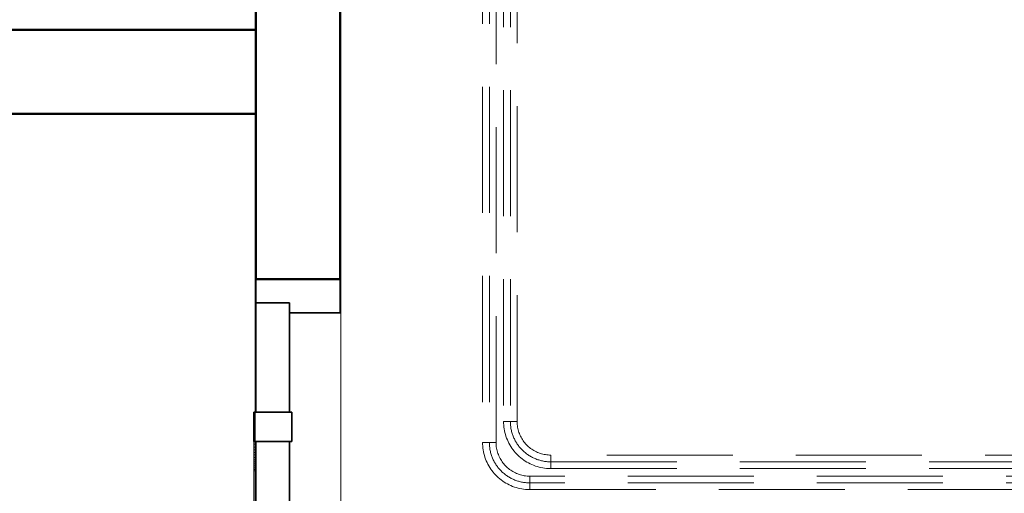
# Model space of a CAD drawing. Header units: millimetres. Extents: x -125 to 25178, y 4748 to 39091.
# Tile 33 of 98: x 13162 to 14334, y 34616 to 35179. Entities that reach past the tile are written whole.
import ezdxf

# ---------------------------------------------------------------- set-up
doc = ezdxf.new("R2010")
doc.units = ezdxf.units.MM
doc.linetypes.add('ADSK_Штриховая_ш3 п1_5', pattern=[225, 150, -75])
for name, color, linetype, lineweight in [('A-DETL-____-MBND', 5, 'ADSK_Штриховая_ш3 п1_5', 20), ('A-DOOR-____-MCUT', 31, 'Continuous', 35), ('A-DOOR-____-OTLN', 31, 'Continuous', 20), ('A-GENM-____-MCUT', 13, 'Continuous', 50), ('A-GENM-____-OTLN', 13, 'Continuous', 20), ('A-WALL-____-MCUT', 113, 'Continuous', 50), ('A-WALL-____-OTLN', 113, 'Continuous', 20)]:
    doc.layers.add(name, color=color, linetype=linetype, lineweight=lineweight)

# ---------------------------------------------------------------- blocks, each defined once
blk = doc.blocks.new('Прямая форма - V line-612861-В_Этаж 03_Отопление')
at = {"layer": 'A-WALL-____-MCUT', "color": 9}
for p, q in [((3036.8, 0), (400, 0)), ((3036.8, -100), (3036.8, 0)), ((400, -100), (3036.8, -100))]:
    blk.add_line(p, q, dxfattribs=at)
blk = doc.blocks.new('Прямая форма - SW - 016-612862-В_Этаж 03_Отопление')
blk.add_blockref('Прямая форма - V line-612861-В_Этаж 03_Отопление', (0, 0))
blk = doc.blocks.new('Family - კარ1-612864-В_Этаж 03_Отопление')
at = {"layer": 'A-GENM-____-MCUT', "lineweight": 9}
for p, q in [((400, 1), (-400, 1)), ((-400, 1), (-400, -101)), ((400, -101), (400, 1)), ((-400, -101), (400, -101))]:
    blk.add_line(p, q, dxfattribs=at)
blk = doc.blocks.new('Прямая форма - V line-608997-В_Этаж 03_Отопление')
at = {"layer": 'A-DOOR-____-MCUT', "color": 53}
for p, q in [((-372, 0), (-400, 0)), ((-400, 0), (-400, -100)), ((-372, -40), (-372, 0)), ((-242, 0), (-372, 0)), ((-372, 0), (-372, -40)), ((-207, 2.5), (-242, 2.5)), ((-242, 2.5), (-242, -42.5)), ((-242, -40), (-242, 0)), ((-207, -42.5), (-207, 2.5)), ((207, 0), (-207, 0)), ((-207, 0), (-207, -40)), ((242, 2.5), (207, 2.5)), ((207, 2.5), (207, -42.5)), ((207, -40), (207, 0)), ((242, -42.5), (242, 2.5)), ((372, 0), (242, 0)), ((242, 0), (242, -40)), ((372, -40), (372, 0)), ((400, 0), (372, 0)), ((372, 0), (372, -40)), ((400, -100), (400, 0)), ((-360, -40), (-372, -40)), ((-372, -40), (-242, -40)), ((-360, -100), (-360, -40)), ((-242, -42.5), (-207, -42.5)), ((-207, -40), (207, -40)), ((207, -42.5), (242, -42.5)), ((242, -40), (372, -40)), ((372, -40), (360, -40)), ((360, -40), (360, -100)), ((-400, -100), (-360, -100)), ((360, -100), (400, -100))]:
    blk.add_line(p, q, dxfattribs=at)
at = {"layer": 'A-DOOR-____-OTLN', "color": 253}
for p, q in [((-332, 71), (-330.7, 71)), ((-332, 71), (-332, 64)), ((-330.7, 71), (-327, 71)), ((-330.7, 71), (-330.7, 64)), ((-327, 71), (-322, 71)), ((-327, 71), (-327, 64)), ((-322, 71), (-297, 71)), ((-322, 71), (-322, 64)), ((-297, 71), (-297, 64)), ((-283.6, 71), (-297, 71)), ((-297, 71), (-297, 64)), ((-256.9, 68.7), (-283.6, 71)), ((-332, 64), (-330.7, 64)), ((-332, 64), (-332, 13)), ((-330.7, 64), (-332, 64)), ((-330.7, 64), (-327, 64)), ((-330.7, 64), (-330.7, 13)), ((-327, 64), (-330.7, 64)), ((-327, 64), (-322, 64)), ((-327, 64), (-327, 13)), ((-322, 64), (-327, 64)), ((-322, 64), (-322, 13)), ((-297, 64), (-322, 64)), ((-317, 13), (-317, 64)), ((-313.3, 13), (-313.3, 64)), ((-312, 64), (-312, 13)), ((-297, 64), (-283.9, 64)), ((-283.9, 64), (-256.9, 68.7)), ((-257.8, 61.7), (-283.9, 64)), ((-257.8, 61.7), (-230.5, 64)), ((-232, 57.2), (-257.8, 61.7)), ((-230.5, 64), (-256.9, 68.7)), ((-230.5, 64), (-204.6, 57.1)), ((-206.7, 50.4), (-232, 57.2)), ((-204.6, 57.1), (-232, 57.2)), ((-198.8, 47.5), (-206.7, 50.4)), ((-204.6, 57.1), (-196.5, 54.1)), ((-196.5, 54.1), (-198.8, 47.5)), ((-335, 3), (-334, 13)), ((-334, 13), (-332.4, 13)), ((-333.3, 3), (-332.4, 13)), ((-332.4, 13), (-328, 13)), ((-328.5, 3), (-328, 13)), ((-328, 13), (-322, 13)), ((-322, 13), (-316, 13)), ((-322, 3), (-322, 13)), ((-316, 13), (-311.6, 13)), ((-315.5, 3), (-316, 13)), ((-311.6, 13), (-310, 13)), ((-311.6, 13), (-310.7, 3)), ((-310, 13), (-309, 3)), ((-293.5, 3), (-350.5, 3)), ((-350.5, 3), (-350.5, 1)), ((-344, 3), (-342, 7)), ((-342, 7), (-339.3, 7)), ((-341.1, 3), (-339.3, 7)), ((-339.3, 7), (-334.6, 7)), ((-309.4, 7), (-304.7, 7)), ((-304.7, 7), (-302, 7)), ((-304.7, 7), (-302.9, 3)), ((-302, 7), (-300, 3)), ((-293.5, 1), (-293.5, 3)), ((-207, 2.5), (-203.6, 2.5)), ((-203.6, 2.5), (-200.3, 2.5)), ((-203.6, 2.5), (-203.6, 1)), ((-200.3, 2.5), (-197, 2.5)), ((-200.3, 2.5), (-200.3, 1)), ((-197, 2.5), (-193.9, 2.5)), ((-197, 2.5), (-197, 1)), ((-193.9, 2.5), (-190.9, 2.5)), ((-193.9, 2.5), (-193.9, 1)), ((-190.9, 2.5), (-188, 2.5)), ((-190.9, 2.5), (-190.9, 1)), ((-188, 2.5), (-185.3, 2.5)), ((-188, 2.5), (-188, 1)), ((-185.3, 2.5), (-182.7, 2.5)), ((-185.3, 2.5), (-185.3, 1)), ((-182.7, 2.5), (-180.3, 2.5)), ((-182.7, 2.5), (-182.7, 1)), ((-180.3, 2.5), (-177.9, 2.5)), ((-180.3, 2.5), (-180.3, 1)), ((-177.9, 2.5), (-175.8, 2.5)), ((-177.9, 2.5), (-177.9, 1)), ((-175.8, 2.5), (-173.8, 2.5)), ((-175.8, 2.5), (-175.8, 1)), ((-173.8, 2.5), (-172, 2.5)), ((-173.8, 2.5), (-173.8, 1)), ((-172, 2.5), (0, 2.5)), ((-172, 2.5), (-172, 1)), ((0, 2.5), (172, 2.5)), ((172, 2.5), (173.8, 2.5)), ((172, 2.5), (172, 1)), ((173.8, 2.5), (175.8, 2.5)), ((173.8, 2.5), (173.8, 1)), ((175.8, 2.5), (177.9, 2.5)), ((175.8, 2.5), (175.8, 1)), ((177.9, 2.5), (180.3, 2.5)), ((177.9, 2.5), (177.9, 1)), ((180.3, 2.5), (182.7, 2.5)), ((180.3, 2.5), (180.3, 1)), ((182.7, 2.5), (185.3, 2.5)), ((182.7, 2.5), (182.7, 1)), ((185.3, 2.5), (188, 2.5)), ((185.3, 2.5), (185.3, 1)), ((188, 2.5), (190.9, 2.5)), ((188, 2.5), (188, 1)), ((190.9, 2.5), (193.9, 2.5)), ((190.9, 2.5), (190.9, 1)), ((193.9, 2.5), (197, 2.5)), ((193.9, 2.5), (193.9, 1)), ((197, 2.5), (200.3, 2.5)), ((197, 2.5), (197, 1)), ((200.3, 2.5), (203.6, 2.5)), ((200.3, 2.5), (200.3, 1)), ((203.6, 2.5), (207, 2.5)), ((203.6, 2.5), (203.6, 1)), ((-332, -101), (-332, -104)), ((-330.7, -104), (-332, -104)), ((-332, -104), (-330.7, -104)), ((-332, -104), (-332, -111)), ((-330.7, -101), (-330.7, -104)), ((-327, -104), (-330.7, -104)), ((-330.7, -104), (-327, -104)), ((-330.7, -104), (-330.7, -111)), ((-327, -101), (-327, -104)), ((-327, -104), (-322, -104)), ((-327, -104), (-322, -104)), ((-327, -104), (-327, -111)), ((-322, -101), (-322, -104)), ((-322, -104), (-297, -104)), ((-322, -104), (-322, -111)), ((-317, -104), (-317, -101)), ((-313.3, -104), (-313.3, -101)), ((-312, -101), (-312, -104)), ((-283.9, -104), (-297, -104)), ((-297, -104), (-297, -111)), ((-297, -104), (-297, -111)), ((-257.8, -101.7), (-283.9, -104)), ((-256.9, -108.7), (-283.9, -104)), ((-257.8, -101.7), (-253.7, -101)), ((-230.5, -104), (-257.8, -101.7)), ((-230.5, -104), (-256.9, -108.7)), ((-219.3, -101), (-230.5, -104)), ((-330.7, -111), (-332, -111)), ((-327, -111), (-330.7, -111)), ((-322, -111), (-327, -111)), ((-297, -111), (-322, -111)), ((-297, -111), (-283.6, -111)), ((-283.6, -111), (-256.9, -108.7))]:
    blk.add_line(p, q, dxfattribs=at)
blk = doc.blocks.new('Прямая форма - კარ1-613185-В_Этаж 03_Отопление')
blk.add_blockref('Прямая форма - V line-608997-В_Этаж 03_Отопление', (400, 100))
blk = doc.blocks.new('Прямая форма - V line-613607-В_Этаж 03_Отопление')
at = {"layer": 'A-WALL-____-MCUT', "color": 9}
for p, q in [((2344.9, 0), (1787.7, 0)), ((2344.9, -100), (2344.9, 0)), ((1787.7, -100), (2344.9, -100))]:
    blk.add_line(p, q, dxfattribs=at)
blk = doc.blocks.new('Прямая форма - SW - 016-613608-В_Этаж 03_Отопление')
blk.add_blockref('Прямая форма - V line-613607-В_Этаж 03_Отопление', (0, 0))
blk = doc.blocks.new('V line_ifc_RVT-1-В_Этаж 03_Отопление')
at = {"layer": 'A-DOOR-____-OTLN', "color": 253, "lineweight": 20, "rotation": 90}
blk.add_blockref('Прямая форма - კარ1-613185-В_Этаж 03_Отопление', (29468.2, 34070.9), dxfattribs=at)
at = {"layer": 'A-GENM-____-OTLN', "color": 253, "lineweight": 20, "rotation": 270}
blk.add_blockref('Family - კარ1-612864-В_Этаж 03_Отопление', (29468.2, 34470.9), dxfattribs=at)
at = {"layer": 'A-WALL-____-OTLN', "color": 253, "lineweight": 20, "rotation": 270}
blk.add_blockref('Прямая форма - SW - 016-612862-В_Этаж 03_Отопление', (29468.2, 37907.6), dxfattribs=at)
at = {"layer": 'A-WALL-____-OTLN', "color": 253, "lineweight": 20}
blk.add_blockref('Прямая форма - SW - 016-613608-В_Этаж 03_Отопление', (27023.2, 35167.6), dxfattribs=at)
blk = doc.blocks.new('ADSK_СШПЭ Аксиальный_Поворот с фиксатором - Поворот трубы-V20-В_Этаж 03_Отопление')
at = {"layer": 'A-DETL-____-MBND', "color": 10}
for p, q in [((8, 48), (-8, 48)), ((-48, 8), (-48, -8))]:
    blk.add_line(p, q, dxfattribs=at)
at = {"layer": 'A-DETL-____-MBND', "color": 10, "flags": 128}
for points in [[(-8, 48), (-8, 46.4), (-8.1, 44.8), (-8.3, 43.2), (-8.5, 41.6), (-8.8, 40.1), (-9.1, 38.5), (-9.6, 36.9), (-10, 35.4), (-10.6, 33.9), (-11.2, 32.4), (-11.8, 31), (-12.5, 29.5), (-13.3, 28.1), (-14.1, 26.8), (-15, 25.4), (-15.9, 24.1), (-16.9, 22.8), (-17.9, 21.6), (-19, 20.4), (-20.1, 19.3), (-21.3, 18.2), (-22.5, 17.2), (-23.8, 16.2), (-25.1, 15.2), (-26.4, 14.3), (-27.8, 13.5), (-29.1, 12.7), (-30.6, 12), (-32, 11.3), (-33.5, 10.7), (-35, 10.2), (-36.5, 9.7), (-38.1, 9.3), (-39.6, 8.9), (-41.2, 8.6), (-42.8, 8.3), (-44.4, 8.2), (-46, 8.1), (-47.6, 8), (-48, 8)], [(-48, -8), (-45.8, -8), (-43.5, -7.8), (-41.3, -7.6), (-39.1, -7.3), (-36.9, -6.9), (-34.7, -6.4), (-32.5, -5.8), (-30.4, -5.2), (-28.3, -4.4), (-26.2, -3.6), (-24.1, -2.7), (-22.1, -1.7), (-20.2, -0.6), (-18.3, 0.6), (-16.4, 1.8), (-14.6, 3.1), (-12.8, 4.5), (-11.1, 5.9), (-9.4, 7.4), (-7.8, 9), (-6.3, 10.6), (-4.8, 12.3), (-3.4, 14.1), (-2.1, 15.9), (-0.9, 17.7), (0.3, 19.7), (1.4, 21.6), (2.4, 23.6), (3.3, 25.6), (4.2, 27.7), (5, 29.8), (5.6, 31.9), (6.2, 34.1), (6.8, 36.3), (7.2, 38.5), (7.5, 40.7), (7.8, 42.9), (7.9, 45.2), (8, 47.4), (8, 48)]]:
    blk.add_lwpolyline(points, dxfattribs=at)
blk = doc.blocks.new('ADSK_СШПЭ Аксиальный_Поворот с фиксатором - Поворот трубы-V18-В_Этаж 03_Отопление')
at = {"layer": 'A-DETL-____-MBND', "color": 170}
for p, q in [((8, 48), (-8, 48)), ((-48, 8), (-48, -8))]:
    blk.add_line(p, q, dxfattribs=at)
at = {"layer": 'A-DETL-____-MBND', "color": 170, "flags": 128}
for points in [[(-8, 48), (-8, 46.4), (-8.1, 44.8), (-8.3, 43.2), (-8.5, 41.6), (-8.8, 40.1), (-9.1, 38.5), (-9.6, 36.9), (-10, 35.4), (-10.6, 33.9), (-11.2, 32.4), (-11.8, 31), (-12.5, 29.5), (-13.3, 28.1), (-14.1, 26.8), (-15, 25.4), (-15.9, 24.1), (-16.9, 22.8), (-17.9, 21.6), (-19, 20.4), (-20.1, 19.3), (-21.3, 18.2), (-22.5, 17.2), (-23.8, 16.2), (-25.1, 15.2), (-26.4, 14.3), (-27.8, 13.5), (-29.1, 12.7), (-30.6, 12), (-32, 11.3), (-33.5, 10.7), (-35, 10.2), (-36.5, 9.7), (-38.1, 9.3), (-39.6, 8.9), (-41.2, 8.6), (-42.8, 8.3), (-44.4, 8.2), (-46, 8.1), (-47.6, 8), (-48, 8)], [(-48, -8), (-45.8, -8), (-43.5, -7.8), (-41.3, -7.6), (-39.1, -7.3), (-36.9, -6.9), (-34.7, -6.4), (-32.5, -5.8), (-30.4, -5.2), (-28.3, -4.4), (-26.2, -3.6), (-24.1, -2.7), (-22.1, -1.7), (-20.2, -0.6), (-18.3, 0.6), (-16.4, 1.8), (-14.6, 3.1), (-12.8, 4.5), (-11.1, 5.9), (-9.4, 7.4), (-7.8, 9), (-6.3, 10.6), (-4.8, 12.3), (-3.4, 14.1), (-2.1, 15.9), (-0.9, 17.7), (0.3, 19.7), (1.4, 21.6), (2.4, 23.6), (3.3, 25.6), (4.2, 27.7), (5, 29.8), (5.6, 31.9), (6.2, 34.1), (6.8, 36.3), (7.2, 38.5), (7.5, 40.7), (7.8, 42.9), (7.9, 45.2), (8, 47.4), (8, 48)]]:
    blk.add_lwpolyline(points, dxfattribs=at)

msp = doc.modelspace()

# ---------------------------------------------------------------- linework, layer by layer
at = {"layer": 'A-DETL-____-MBND', "color": 10}
for p, q in [((13713, 35774.7), (13713, 34676.7)), ((13721, 35774.7), (13721, 34676.7)), ((13729, 34676.7), (13729, 35774.7)), ((13713, 34676.7), (13729, 34676.7)), ((16060.6, 34636.7), (13769, 34636.7)), ((13769, 34636.7), (13769, 34620.7)), ((16060.6, 34628.7), (13769, 34628.7)), ((13769, 34620.7), (16060.6, 34620.7))]:
    msp.add_line(p, q, dxfattribs=at)
at = {"layer": 'A-DETL-____-MBND', "color": 170}
for p, q in [((13738, 35770.7), (13738, 34701.7)), ((13746, 35770.7), (13746, 34701.7)), ((13754, 34701.7), (13754, 35770.7)), ((13738, 34701.7), (13754, 34701.7)), ((16035.6, 34661.7), (13794, 34661.7)), ((13794, 34661.7), (13794, 34645.7)), ((13794, 34653.7), (16035.6, 34653.7)), ((13794, 34645.7), (16035.6, 34645.7))]:
    msp.add_line(p, q, dxfattribs=at)
msp.add_arc((13794, 34701.7), 48, 180, 270, dxfattribs=at)
at = {"layer": 'A-DETL-____-MBND', "color": 10}
msp.add_arc((13769, 34676.7), 48, 180, 270, dxfattribs=at)

# ---------------------------------------------------------------- block references
at = {"lineweight": 9}
msp.add_blockref('V line_ifc_RVT-1-В_Этаж 03_Отопление', (-15924.8, 0), dxfattribs=at)
at = {"layer": 'A-DETL-____-MBND', "color": 170, "rotation": 270}
msp.add_blockref('ADSK_СШПЭ Аксиальный_Поворот с фиксатором - Поворот трубы-V18-В_Этаж 03_Отопление', (13746, 34653.7), dxfattribs=at)
at = {"layer": 'A-DETL-____-MBND', "color": 10, "rotation": 270}
msp.add_blockref('ADSK_СШПЭ Аксиальный_Поворот с фиксатором - Поворот трубы-V20-В_Этаж 03_Отопление', (13721, 34628.7), dxfattribs=at)

doc.saveas('drawing.dxf')
